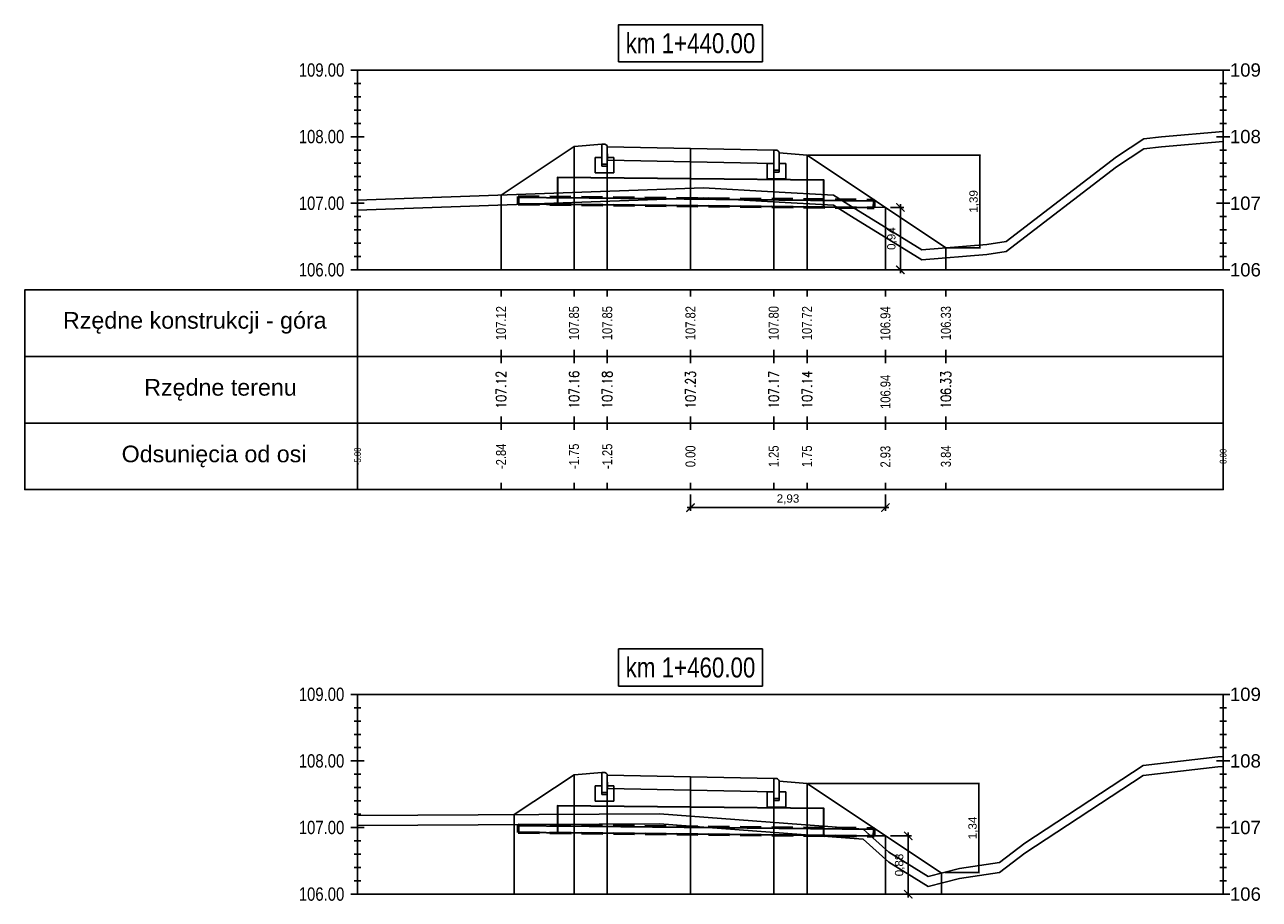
# Model space of a CAD drawing. Extents: x 7537626 to 7538805, y 5722894 to 5725486.
# Tile 71 of 90: x 7538541 to 7538560, y 5725469 to 5725482. Entities that reach past the tile are written whole.
import ezdxf

# ---------------------------------------------------------------- set-up
doc = ezdxf.new("R2010")
doc.units = 0
doc.header["$PDMODE"] = 35
doc.header["$PDSIZE"] = 0.3
doc.linetypes.add('HIDDEN', pattern=[9.525, 6.35, -3.175])
for name, color, linetype in [('C-DROGI-PROFILE', 7, 'Continuous'), ('C-DROGI-PROFILE-ETYKIETY', 7, 'Continuous'), ('C-DROGI-PRZEKROJE-ETYKIETY', 7, 'Continuous'), ('C-POPRZECZKA-przekrój', 2, 'Continuous'), ('C-POPRZECZKA-widok', 1, 'Continuous')]:
    doc.layers.add(name, color=color, linetype=linetype)
for name, color, linetype, true_color in [('C-humus', 7, 'Continuous', 0x003df5), ('C-Teren', 7, 'Continuous', 0x005716), ('poprzeczki', 7, 'Continuous', 0x0000d6)]:
    doc.layers.add(name, color=color, linetype=linetype, true_color=true_color)
doc.layers.add('Pom-plan', color=4, linetype='Continuous', plot=False)
doc.styles.add('2mm08', font='arial.ttf', dxfattribs={"width": 0.8})
doc.styles.add('opis_50', font='arial.ttf', dxfattribs={"height": 0.125})
doc.styles.get("Standard").update_dxf_attribs({"font": 'arial.ttf'})
doc.dimstyles.new('OPIS_50', dxfattribs={"dimscale": 0.5, "dimtxt": 0.125, "dimasz": 0.25, "dimexe": 0.1, "dimexo": 0.15, "dimgap": 0.1, "dimtad": 1, "dimzin": 0, "dimtxsty": 'opis_50', "dimblk": 'ARCHTICK', "dimcen": 0.15, "dimdle": 0.1, "dimaunit": 2, "dimadec": 4, "dimazin": 0, "dimtfac": 1, "dimtmove": 0, "dimatfit": 3, "dimfxl": 1, "dimarcsym": 0})

# ---------------------------------------------------------------- blocks, each defined once
blk = doc.blocks.new('_ArchTick')
at = {"color": 0, "linetype": 'ByBlock', "const_width": 0.15}
blk.add_lwpolyline([(-0.5, -0.5), (0.5, 0.5)], dxfattribs=at)
blk = doc.blocks.new('*D14')
at = {"layer": 'Defpoints', "color": 0, "transparency": 16777216}
for p in [(7538553.225, 5725479.76), (7538555.311, 5725478.369), (7538555.822, 5725478.369)]:
    blk.add_point(p, dxfattribs=at)
at = {"layer": 'poprzeczki', "color": 0, "lineweight": -2, "transparency": 16777216}
for p, q in [((7538553.24, 5725479.76), (7538555.832, 5725479.76)), ((7538555.822, 5725479.77), (7538555.822, 5725478.359)), ((7538555.326, 5725478.369), (7538555.832, 5725478.369))]:
    blk.add_line(p, q, dxfattribs=at)
at = {"layer": 'poprzeczki', "color": 0, "lineweight": -2, "transparency": 16777216, "xscale": 0.025, "yscale": 0.025, "zscale": 0.025}
for p, rotation in [((7538555.822, 5725479.76), 90), ((7538555.822, 5725478.369), 270)]:
    blk.add_blockref('_ArchTick', p, dxfattribs=dict(at, rotation=rotation))
at = {"layer": 'poprzeczki', "color": 0, "transparency": 16777216, "insert": (7538555.737, 5725479.064), "char_height": 0.125, "attachment_point": 5, "rotation": 90, "style": 'opis_50'}
blk.add_mtext('1,39', dxfattribs=at)
blk = doc.blocks.new('*D15')
at = {"layer": 'Defpoints', "color": 0, "transparency": 16777216}
for p in [(7538553.225, 5725470.323), (7538555.278, 5725468.988), (7538555.807, 5725468.988)]:
    blk.add_point(p, dxfattribs=at)
at = {"layer": 'poprzeczki', "color": 0, "lineweight": -2, "transparency": 16777216}
for p, q in [((7538553.24, 5725470.323), (7538555.817, 5725470.323)), ((7538555.807, 5725470.333), (7538555.807, 5725468.978)), ((7538555.293, 5725468.988), (7538555.817, 5725468.988))]:
    blk.add_line(p, q, dxfattribs=at)
at = {"layer": 'poprzeczki', "color": 0, "lineweight": -2, "transparency": 16777216, "xscale": 0.025, "yscale": 0.025, "zscale": 0.025}
for p, rotation in [((7538555.807, 5725470.323), 90), ((7538555.807, 5725468.988), 270)]:
    blk.add_blockref('_ArchTick', p, dxfattribs=dict(at, rotation=rotation))
at = {"layer": 'poprzeczki', "color": 0, "transparency": 16777216, "insert": (7538555.722, 5725469.655), "char_height": 0.125, "attachment_point": 5, "rotation": 90, "style": 'opis_50'}
blk.add_mtext('1,34', dxfattribs=at)
blk = doc.blocks.new('geokrata')
at = {"layer": 'C-POPRZECZKA-przekrój', "color": 172, "linetype": 'HIDDEN', "lineweight": 50, "ltscale": 0.05, "true_color": 0x0000cc}
for p, q in [((7538464.885, 5725469.743), (7538470.234, 5725469.689)), ((7538464.887, 5725469.627), (7538470.233, 5725469.573))]:
    blk.add_line(p, q, dxfattribs=at)
at = {"layer": 'C-POPRZECZKA-przekrój', "color": 98, "linetype": 'Continuous', "lineweight": 30, "true_color": 0x006100}
for p, q in [((7538464.892, 5725469.735), (7538465.726, 5725469.726)), ((7538464.893, 5725469.635), (7538465.725, 5725469.626)), ((7538469.225, 5725469.591), (7538470.225, 5725469.581))]:
    blk.add_line(p, q, dxfattribs=at)
for points in [[(7538467.479, 5725470.009), (7538465.479, 5725470.029), (7538465.475, 5725469.629), (7538469.475, 5725469.589), (7538469.479, 5725469.989), (7538467.479, 5725470.009), (7538465.479, 5725470.029), (7538465.476, 5725469.729), (7538470.226, 5725469.681)], [(7538464.892, 5725469.735), (7538464.893, 5725469.635)], [(7538470.225, 5725469.581), (7538470.226, 5725469.681)]]:
    blk.add_lwpolyline(points, dxfattribs=at)
at = {"layer": 'C-POPRZECZKA-przekrój', "color": 172, "linetype": 'HIDDEN', "lineweight": 50, "ltscale": 0.05, "true_color": 0x0000cc}
for points in [[(7538464.885, 5725469.743), (7538464.887, 5725469.627)], [(7538470.233, 5725469.573), (7538470.234, 5725469.689)]]:
    blk.add_lwpolyline(points, dxfattribs=at)
blk = doc.blocks.new('*D236')
at = {"layer": 'Defpoints', "color": 0, "transparency": 16777216}
for p in [(7538554.403, 5725478.974), (7538554.403, 5725478.036), (7538554.627, 5725478.036)]:
    blk.add_point(p, dxfattribs=at)
at = {"layer": 'Pom-plan', "color": 0, "lineweight": -2, "transparency": 16777216}
for p, q in [((7538554.478, 5725478.974), (7538554.677, 5725478.974)), ((7538554.627, 5725479.024), (7538554.627, 5725477.986)), ((7538554.478, 5725478.036), (7538554.677, 5725478.036))]:
    blk.add_line(p, q, dxfattribs=at)
at = {"layer": 'Pom-plan', "color": 0, "lineweight": -2, "transparency": 16777216, "xscale": 0.125, "yscale": 0.125, "zscale": 0.125}
for p, rotation in [((7538554.627, 5725478.974), 90), ((7538554.627, 5725478.036), 270)]:
    blk.add_blockref('_ArchTick', p, dxfattribs=dict(at, rotation=rotation))
at = {"layer": 'Pom-plan', "color": 0, "transparency": 16777216, "insert": (7538554.502, 5725478.505), "char_height": 0.125, "attachment_point": 5, "rotation": 90, "style": 'opis_50'}
blk.add_mtext('0,94', dxfattribs=at)
blk = doc.blocks.new('*D237')
at = {"layer": 'Defpoints', "color": 0, "transparency": 16777216}
for p in [(7538551.475, 5725474.736), (7538554.403, 5725474.736), (7538554.403, 5725474.466)]:
    blk.add_point(p, dxfattribs=at)
at = {"layer": 'Pom-plan', "color": 0, "lineweight": -2, "transparency": 16777216}
for p, q in [((7538551.475, 5725474.661), (7538551.475, 5725474.416)), ((7538554.403, 5725474.661), (7538554.403, 5725474.416)), ((7538551.425, 5725474.466), (7538554.453, 5725474.466))]:
    blk.add_line(p, q, dxfattribs=at)
at = {"layer": 'Pom-plan', "color": 0, "lineweight": -2, "transparency": 16777216, "xscale": 0.125, "yscale": 0.125, "zscale": 0.125, "rotation": 180}
blk.add_blockref('_ArchTick', (7538551.475, 5725474.466), dxfattribs=at)
at = {"layer": 'Pom-plan', "color": 0, "lineweight": -2, "transparency": 16777216, "xscale": 0.125, "yscale": 0.125, "zscale": 0.125}
blk.add_blockref('_ArchTick', (7538554.403, 5725474.466), dxfattribs=at)
at = {"layer": 'Pom-plan', "color": 0, "transparency": 16777216, "insert": (7538552.939, 5725474.591), "char_height": 0.125, "attachment_point": 5, "style": 'opis_50'}
blk.add_mtext('2,93', dxfattribs=at)
blk = doc.blocks.new('*D238')
at = {"layer": 'Defpoints', "color": 0, "transparency": 16777216}
for p in [(7538554.403, 5725469.537), (7538554.744, 5725469.537), (7538554.403, 5725468.661)]:
    blk.add_point(p, dxfattribs=at)
at = {"layer": 'Pom-plan', "color": 0, "lineweight": -2, "transparency": 16777216}
for p, q in [((7538554.478, 5725469.537), (7538554.794, 5725469.537)), ((7538554.744, 5725468.611), (7538554.744, 5725469.587)), ((7538554.478, 5725468.661), (7538554.794, 5725468.661))]:
    blk.add_line(p, q, dxfattribs=at)
at = {"layer": 'Pom-plan', "color": 0, "lineweight": -2, "transparency": 16777216, "xscale": 0.125, "yscale": 0.125, "zscale": 0.125}
for p, rotation in [((7538554.744, 5725469.537), 90), ((7538554.744, 5725468.661), 270)]:
    blk.add_blockref('_ArchTick', p, dxfattribs=dict(at, rotation=rotation))
at = {"layer": 'Pom-plan', "color": 0, "transparency": 16777216, "insert": (7538554.619, 5725469.099), "char_height": 0.125, "attachment_point": 5, "rotation": 90, "style": 'opis_50'}
blk.add_mtext('0,88', dxfattribs=at)

msp = doc.modelspace()

# ---------------------------------------------------------------- linework, layer by layer
at = {"layer": 'C-DROGI-PROFILE', "color": 7, "linetype": 'Continuous', "lineweight": -3}
for p, q in [((7538548.63, 5725477.736), (7538548.63, 5725477.636)), ((7538549.725, 5725477.736), (7538549.725, 5725477.636)), ((7538550.225, 5725477.736), (7538550.225, 5725477.636)), ((7538551.475, 5725477.736), (7538551.475, 5725477.636)), ((7538552.725, 5725477.736), (7538552.725, 5725477.636)), ((7538553.225, 5725477.736), (7538553.225, 5725477.636)), ((7538554.403, 5725477.736), (7538554.403, 5725477.636)), ((7538555.311, 5725477.736), (7538555.311, 5725477.636)), ((7538548.63, 5725476.736), (7538548.63, 5725476.836)), ((7538549.725, 5725476.736), (7538549.725, 5725476.836)), ((7538550.225, 5725476.736), (7538550.225, 5725476.836)), ((7538551.475, 5725476.736), (7538551.475, 5725476.836)), ((7538552.725, 5725476.736), (7538552.725, 5725476.836)), ((7538553.225, 5725476.736), (7538553.225, 5725476.836)), ((7538554.403, 5725476.736), (7538554.403, 5725476.836)), ((7538555.311, 5725476.736), (7538555.311, 5725476.836)), ((7538548.63, 5725476.736), (7538548.63, 5725476.636)), ((7538549.725, 5725476.736), (7538549.725, 5725476.636)), ((7538550.225, 5725476.736), (7538550.225, 5725476.636)), ((7538551.475, 5725476.736), (7538551.475, 5725476.636)), ((7538552.725, 5725476.736), (7538552.725, 5725476.636)), ((7538553.225, 5725476.736), (7538553.225, 5725476.636)), ((7538554.403, 5725476.736), (7538554.403, 5725476.636)), ((7538555.311, 5725476.736), (7538555.311, 5725476.636)), ((7538548.63, 5725475.736), (7538548.63, 5725475.836)), ((7538549.725, 5725475.736), (7538549.725, 5725475.836)), ((7538550.225, 5725475.736), (7538550.225, 5725475.836)), ((7538551.475, 5725475.736), (7538551.475, 5725475.836)), ((7538552.725, 5725475.736), (7538552.725, 5725475.836)), ((7538553.225, 5725475.736), (7538553.225, 5725475.836)), ((7538554.403, 5725475.736), (7538554.403, 5725475.836)), ((7538555.311, 5725475.736), (7538555.311, 5725475.836)), ((7538548.63, 5725475.736), (7538548.63, 5725475.636)), ((7538549.725, 5725475.736), (7538549.725, 5725475.636)), ((7538550.225, 5725475.736), (7538550.225, 5725475.636)), ((7538551.475, 5725475.736), (7538551.475, 5725475.636)), ((7538552.725, 5725475.736), (7538552.725, 5725475.636)), ((7538553.225, 5725475.736), (7538553.225, 5725475.636)), ((7538554.403, 5725475.736), (7538554.403, 5725475.636)), ((7538555.311, 5725475.736), (7538555.311, 5725475.636)), ((7538548.63, 5725474.736), (7538548.63, 5725474.836)), ((7538549.725, 5725474.736), (7538549.725, 5725474.836)), ((7538550.225, 5725474.736), (7538550.225, 5725474.836)), ((7538551.475, 5725474.736), (7538551.475, 5725474.836)), ((7538552.725, 5725474.736), (7538552.725, 5725474.836)), ((7538553.225, 5725474.736), (7538553.225, 5725474.836)), ((7538554.403, 5725474.736), (7538554.403, 5725474.836)), ((7538555.311, 5725474.736), (7538555.311, 5725474.836))]:
    msp.add_line(p, q, dxfattribs=at)
at = {"layer": 'C-DROGI-PROFILE', "color": 1, "linetype": 'Continuous', "lineweight": -3}
for points in [[(7538546.475, 5725476.736), (7538546.475, 5725477.736), (7538541.475, 5725477.736), (7538541.475, 5725476.736)], [(7538546.475, 5725476.736), (7538559.475, 5725476.736), (7538559.475, 5725477.736), (7538546.475, 5725477.736)], [(7538546.475, 5725475.736), (7538546.475, 5725476.736), (7538541.475, 5725476.736), (7538541.475, 5725475.736)], [(7538546.475, 5725475.736), (7538559.475, 5725475.736), (7538559.475, 5725476.736), (7538546.475, 5725476.736)], [(7538546.475, 5725474.736), (7538546.475, 5725475.736), (7538541.475, 5725475.736), (7538541.475, 5725474.736)], [(7538546.475, 5725474.736), (7538559.475, 5725474.736), (7538559.475, 5725475.736), (7538546.475, 5725475.736)]]:
    msp.add_3dface(points, dxfattribs=at)
at = {"layer": 'C-DROGI-PRZEKROJE-ETYKIETY', "color": 1, "linetype": 'Continuous', "lineweight": -3}
for p, q in [((7538549.725, 5725479.89), (7538549.725, 5725478.036)), ((7538550.225, 5725479.883), (7538550.225, 5725478.036)), ((7538551.475, 5725479.858), (7538551.475, 5725478.036)), ((7538552.725, 5725479.833), (7538552.725, 5725478.036)), ((7538553.225, 5725479.76), (7538553.225, 5725478.036)), ((7538548.63, 5725479.16), (7538548.63, 5725478.036)), ((7538555.311, 5725478.369), (7538555.311, 5725478.036)), ((7538549.725, 5725470.453), (7538549.725, 5725468.661)), ((7538550.225, 5725470.447), (7538550.225, 5725468.661)), ((7538551.475, 5725470.422), (7538551.475, 5725468.661)), ((7538552.725, 5725470.397), (7538552.725, 5725468.661)), ((7538553.225, 5725470.323), (7538553.225, 5725468.661)), ((7538548.828, 5725469.855), (7538548.828, 5725468.661)), ((7538555.242, 5725468.978), (7538555.242, 5725468.661))]:
    msp.add_line(p, q, dxfattribs=at)
for points in [[(7538554.403, 5725478.974), (7538554.403, 5725478.036)], [(7538554.403, 5725469.537), (7538554.403, 5725468.661)]]:
    msp.add_lwpolyline(points, dxfattribs=at)
at = {"layer": 'C-humus'}
for p, q in [((7538558.546, 5725479.885), (7538559.475, 5725479.964)), ((7538557.872, 5725479.584), (7538558.285, 5725479.855)), ((7538558.285, 5725479.855), (7538558.546, 5725479.885)), ((7538556.216, 5725478.311), (7538557.872, 5725479.584)), ((7538546.475, 5725478.932), (7538551.67, 5725479.12)), ((7538551.67, 5725479.12), (7538552.717, 5725479.057)), ((7538552.717, 5725479.057), (7538553.623, 5725479.007)), ((7538553.623, 5725479.007), (7538553.895, 5725478.839)), ((7538553.895, 5725478.839), (7538554.949, 5725478.189)), ((7538554.949, 5725478.189), (7538555.924, 5725478.269)), ((7538555.924, 5725478.269), (7538556.216, 5725478.311)), ((7538556.497, 5725469.278), (7538558.271, 5725470.443)), ((7538558.271, 5725470.443), (7538559.397, 5725470.573)), ((7538559.397, 5725470.573), (7538559.475, 5725470.579)), ((7538546.475, 5725469.693), (7538551.011, 5725469.716)), ((7538551.011, 5725469.716), (7538554.066, 5725469.486)), ((7538554.066, 5725469.486), (7538554.453, 5725469.144)), ((7538554.453, 5725469.144), (7538555.043, 5725468.778)), ((7538556.117, 5725468.987), (7538556.497, 5725469.278)), ((7538555.513, 5725468.898), (7538556.117, 5725468.987)), ((7538555.043, 5725468.778), (7538555.513, 5725468.898))]:
    msp.add_line(p, q, dxfattribs=at)
at = {"layer": 'C-POPRZECZKA-przekrój', "color": 2, "linetype": 'Continuous', "lineweight": -3}
for p, q in [((7538549.725, 5725479.89), (7538550.145, 5725479.923)), ((7538550.185, 5725479.923), (7538550.145, 5725479.923)), ((7538550.145, 5725479.923), (7538550.145, 5725479.593)), ((7538550.19, 5725479.923), (7538550.185, 5725479.923)), ((7538550.199, 5725479.921), (7538550.19, 5725479.923)), ((7538550.207, 5725479.916), (7538550.199, 5725479.921)), ((7538550.213, 5725479.912), (7538550.207, 5725479.916)), ((7538550.218, 5725479.906), (7538550.213, 5725479.912)), ((7538550.222, 5725479.899), (7538550.218, 5725479.906)), ((7538550.224, 5725479.891), (7538550.222, 5725479.899)), ((7538550.225, 5725479.883), (7538550.224, 5725479.891)), ((7538548.63, 5725479.16), (7538549.725, 5725479.89)), ((7538550.045, 5725479.493), (7538550.045, 5725479.723)), ((7538550.045, 5725479.723), (7538550.145, 5725479.723)), ((7538550.145, 5725479.723), (7538550.145, 5725479.623)), ((7538550.225, 5725479.883), (7538551.475, 5725479.858)), ((7538550.225, 5725479.883), (7538550.226, 5725479.683)), ((7538550.225, 5725479.593), (7538550.225, 5725479.883)), ((7538550.225, 5725479.883), (7538550.225, 5725479.723)), ((7538550.225, 5725479.723), (7538550.325, 5725479.723)), ((7538550.325, 5725479.723), (7538550.325, 5725479.493)), ((7538551.475, 5725479.658), (7538551.475, 5725479.858)), ((7538551.475, 5725479.858), (7538552.725, 5725479.833)), ((7538552.725, 5725479.833), (7538552.724, 5725479.633)), ((7538552.765, 5725479.833), (7538552.725, 5725479.833)), ((7538552.725, 5725479.833), (7538552.725, 5725479.503)), ((7538552.77, 5725479.833), (7538552.765, 5725479.833)), ((7538552.779, 5725479.831), (7538552.77, 5725479.833)), ((7538552.787, 5725479.826), (7538552.779, 5725479.831)), ((7538552.793, 5725479.822), (7538552.787, 5725479.826)), ((7538552.798, 5725479.816), (7538552.793, 5725479.822)), ((7538552.802, 5725479.809), (7538552.798, 5725479.816)), ((7538552.804, 5725479.801), (7538552.802, 5725479.809)), ((7538552.805, 5725479.793), (7538552.804, 5725479.801)), ((7538552.805, 5725479.503), (7538552.805, 5725479.793)), ((7538552.805, 5725479.793), (7538552.805, 5725479.633)), ((7538552.805, 5725479.793), (7538553.225, 5725479.76)), ((7538553.225, 5725479.76), (7538555.311, 5725478.369)), ((7538550.145, 5725479.623), (7538550.225, 5725479.623)), ((7538550.145, 5725479.593), (7538550.225, 5725479.593)), ((7538550.226, 5725479.683), (7538551.475, 5725479.658)), ((7538551.475, 5725479.658), (7538552.724, 5725479.633)), ((7538552.625, 5725479.403), (7538552.625, 5725479.633)), ((7538552.625, 5725479.633), (7538552.725, 5725479.633)), ((7538552.725, 5725479.633), (7538552.725, 5725479.533)), ((7538552.725, 5725479.533), (7538552.805, 5725479.533)), ((7538552.805, 5725479.633), (7538552.905, 5725479.633)), ((7538552.905, 5725479.633), (7538552.905, 5725479.403)), ((7538550.325, 5725479.493), (7538550.045, 5725479.493)), ((7538552.905, 5725479.403), (7538552.625, 5725479.403)), ((7538552.725, 5725479.503), (7538552.805, 5725479.503)), ((7538548.828, 5725469.855), (7538549.725, 5725470.453)), ((7538549.725, 5725470.453), (7538550.145, 5725470.487)), ((7538550.185, 5725470.487), (7538550.145, 5725470.487)), ((7538550.145, 5725470.487), (7538550.145, 5725470.157)), ((7538550.19, 5725470.486), (7538550.185, 5725470.487)), ((7538550.199, 5725470.484), (7538550.19, 5725470.486)), ((7538550.207, 5725470.48), (7538550.199, 5725470.484)), ((7538550.213, 5725470.475), (7538550.207, 5725470.48)), ((7538550.218, 5725470.47), (7538550.213, 5725470.475)), ((7538550.222, 5725470.462), (7538550.218, 5725470.47)), ((7538550.224, 5725470.454), (7538550.222, 5725470.462)), ((7538550.225, 5725470.447), (7538550.224, 5725470.454)), ((7538550.225, 5725470.447), (7538551.475, 5725470.422)), ((7538550.225, 5725470.447), (7538550.226, 5725470.247)), ((7538550.225, 5725470.157), (7538550.225, 5725470.447)), ((7538550.225, 5725470.447), (7538550.225, 5725470.287)), ((7538550.045, 5725470.057), (7538550.045, 5725470.287)), ((7538550.045, 5725470.287), (7538550.145, 5725470.287)), ((7538550.145, 5725470.287), (7538550.145, 5725470.187)), ((7538550.225, 5725470.287), (7538550.325, 5725470.287)), ((7538550.325, 5725470.287), (7538550.325, 5725470.057)), ((7538551.475, 5725470.222), (7538551.475, 5725470.422)), ((7538551.475, 5725470.422), (7538552.725, 5725470.397)), ((7538552.725, 5725470.397), (7538552.724, 5725470.197)), ((7538552.765, 5725470.397), (7538552.725, 5725470.397)), ((7538552.725, 5725470.397), (7538552.725, 5725470.067)), ((7538552.77, 5725470.396), (7538552.765, 5725470.397)), ((7538552.779, 5725470.394), (7538552.77, 5725470.396)), ((7538552.787, 5725470.39), (7538552.779, 5725470.394)), ((7538552.793, 5725470.385), (7538552.787, 5725470.39)), ((7538552.798, 5725470.38), (7538552.793, 5725470.385)), ((7538552.802, 5725470.372), (7538552.798, 5725470.38)), ((7538552.804, 5725470.364), (7538552.802, 5725470.372)), ((7538552.805, 5725470.357), (7538552.804, 5725470.364)), ((7538552.805, 5725470.067), (7538552.805, 5725470.357)), ((7538552.805, 5725470.357), (7538552.805, 5725470.197)), ((7538552.805, 5725470.357), (7538553.225, 5725470.323)), ((7538553.225, 5725470.323), (7538555.242, 5725468.978)), ((7538550.145, 5725470.187), (7538550.225, 5725470.187)), ((7538550.145, 5725470.157), (7538550.225, 5725470.157)), ((7538550.226, 5725470.247), (7538551.475, 5725470.222)), ((7538551.475, 5725470.222), (7538552.724, 5725470.197)), ((7538552.625, 5725469.967), (7538552.625, 5725470.197)), ((7538552.625, 5725470.197), (7538552.725, 5725470.197)), ((7538552.725, 5725470.197), (7538552.725, 5725470.097)), ((7538552.725, 5725470.097), (7538552.805, 5725470.097)), ((7538552.725, 5725470.067), (7538552.805, 5725470.067)), ((7538552.805, 5725470.197), (7538552.905, 5725470.197)), ((7538552.905, 5725470.197), (7538552.905, 5725469.967)), ((7538550.325, 5725470.057), (7538550.045, 5725470.057)), ((7538552.905, 5725469.967), (7538552.625, 5725469.967))]:
    msp.add_line(p, q, dxfattribs=at)
at = {"layer": 'C-POPRZECZKA-przekrój'}
for points in [[(7538554.225, 5725478.976), (7538554.403, 5725478.974)], [(7538554.225, 5725469.539), (7538554.403, 5725469.537)]]:
    msp.add_lwpolyline(points, dxfattribs=at)
at = {"layer": 'C-POPRZECZKA-widok', "color": 1, "linetype": 'Continuous', "lineweight": -3}
for p, q in [((7538546.375, 5725481.036), (7538559.575, 5725481.036)), ((7538546.475, 5725478.036), (7538546.475, 5725481.036)), ((7538559.475, 5725478.036), (7538559.475, 5725481.036)), ((7538546.425, 5725480.836), (7538546.525, 5725480.836)), ((7538559.425, 5725480.836), (7538559.525, 5725480.836)), ((7538546.425, 5725480.636), (7538546.525, 5725480.636)), ((7538559.425, 5725480.636), (7538559.525, 5725480.636)), ((7538546.425, 5725480.436), (7538546.525, 5725480.436)), ((7538559.425, 5725480.436), (7538559.525, 5725480.436)), ((7538546.425, 5725480.236), (7538546.525, 5725480.236)), ((7538559.425, 5725480.236), (7538559.525, 5725480.236)), ((7538546.375, 5725480.036), (7538546.575, 5725480.036)), ((7538546.425, 5725480.036), (7538546.525, 5725480.036)), ((7538559.375, 5725480.036), (7538559.575, 5725480.036)), ((7538559.425, 5725480.036), (7538559.525, 5725480.036)), ((7538546.425, 5725479.836), (7538546.525, 5725479.836)), ((7538559.425, 5725479.836), (7538559.525, 5725479.836)), ((7538546.425, 5725479.636), (7538546.525, 5725479.636)), ((7538559.425, 5725479.636), (7538559.525, 5725479.636)), ((7538546.425, 5725479.436), (7538546.525, 5725479.436)), ((7538559.425, 5725479.436), (7538559.525, 5725479.436)), ((7538546.425, 5725479.236), (7538546.525, 5725479.236)), ((7538559.425, 5725479.236), (7538559.525, 5725479.236)), ((7538546.375, 5725479.036), (7538546.575, 5725479.036)), ((7538546.425, 5725479.036), (7538546.525, 5725479.036)), ((7538559.375, 5725479.036), (7538559.575, 5725479.036)), ((7538559.425, 5725479.036), (7538559.525, 5725479.036)), ((7538546.425, 5725478.836), (7538546.525, 5725478.836)), ((7538559.425, 5725478.836), (7538559.525, 5725478.836)), ((7538546.425, 5725478.636), (7538546.525, 5725478.636)), ((7538559.425, 5725478.636), (7538559.525, 5725478.636)), ((7538546.425, 5725478.436), (7538546.525, 5725478.436)), ((7538559.425, 5725478.436), (7538559.525, 5725478.436)), ((7538546.425, 5725478.236), (7538546.525, 5725478.236)), ((7538559.425, 5725478.236), (7538559.525, 5725478.236)), ((7538546.375, 5725478.036), (7538559.575, 5725478.036)), ((7538546.375, 5725471.661), (7538559.575, 5725471.661)), ((7538546.475, 5725468.661), (7538546.475, 5725471.661)), ((7538559.475, 5725468.661), (7538559.475, 5725471.661)), ((7538546.425, 5725471.461), (7538546.525, 5725471.461)), ((7538559.425, 5725471.461), (7538559.525, 5725471.461)), ((7538546.425, 5725471.261), (7538546.525, 5725471.261)), ((7538559.425, 5725471.261), (7538559.525, 5725471.261)), ((7538546.425, 5725471.061), (7538546.525, 5725471.061)), ((7538559.425, 5725471.061), (7538559.525, 5725471.061)), ((7538546.425, 5725470.861), (7538546.525, 5725470.861)), ((7538559.425, 5725470.861), (7538559.525, 5725470.861)), ((7538546.375, 5725470.661), (7538546.575, 5725470.661)), ((7538546.425, 5725470.661), (7538546.525, 5725470.661)), ((7538559.375, 5725470.661), (7538559.575, 5725470.661)), ((7538559.425, 5725470.661), (7538559.525, 5725470.661)), ((7538546.425, 5725470.461), (7538546.525, 5725470.461)), ((7538559.425, 5725470.461), (7538559.525, 5725470.461)), ((7538546.425, 5725470.261), (7538546.525, 5725470.261)), ((7538559.425, 5725470.261), (7538559.525, 5725470.261)), ((7538546.425, 5725470.061), (7538546.525, 5725470.061)), ((7538559.425, 5725470.061), (7538559.525, 5725470.061)), ((7538546.425, 5725469.861), (7538546.525, 5725469.861)), ((7538559.425, 5725469.861), (7538559.525, 5725469.861)), ((7538546.375, 5725469.661), (7538546.575, 5725469.661)), ((7538546.425, 5725469.661), (7538546.525, 5725469.661)), ((7538559.375, 5725469.661), (7538559.575, 5725469.661)), ((7538559.425, 5725469.661), (7538559.525, 5725469.661)), ((7538546.425, 5725469.461), (7538546.525, 5725469.461)), ((7538559.425, 5725469.461), (7538559.525, 5725469.461)), ((7538546.425, 5725469.261), (7538546.525, 5725469.261)), ((7538559.425, 5725469.261), (7538559.525, 5725469.261)), ((7538546.425, 5725469.061), (7538546.525, 5725469.061)), ((7538559.425, 5725469.061), (7538559.525, 5725469.061)), ((7538546.425, 5725468.861), (7538546.525, 5725468.861)), ((7538559.425, 5725468.861), (7538559.525, 5725468.861)), ((7538546.375, 5725468.661), (7538559.575, 5725468.661))]:
    msp.add_line(p, q, dxfattribs=at)
at = {"layer": 'C-POPRZECZKA-widok', "color": 3, "linetype": 'Continuous', "lineweight": -3}
for points in [[(7538550.395, 5725481.161), (7538552.555, 5725481.161), (7538552.555, 5725481.718), (7538550.395, 5725481.718)], [(7538550.395, 5725471.786), (7538552.555, 5725471.786), (7538552.555, 5725472.343), (7538550.395, 5725472.343)]]:
    msp.add_3dface(points, dxfattribs=at)
at = {"layer": 'C-Teren'}
for p, q in [((7538558.546, 5725480.035), (7538559.475, 5725480.114)), ((7538557.872, 5725479.734), (7538558.285, 5725480.005)), ((7538558.285, 5725480.005), (7538558.546, 5725480.035)), ((7538556.216, 5725478.461), (7538557.872, 5725479.734)), ((7538546.475, 5725479.082), (7538551.67, 5725479.27)), ((7538551.67, 5725479.27), (7538552.717, 5725479.207)), ((7538552.717, 5725479.207), (7538553.623, 5725479.157)), ((7538553.623, 5725479.157), (7538553.895, 5725478.989)), ((7538553.895, 5725478.989), (7538554.949, 5725478.339)), ((7538554.949, 5725478.339), (7538555.924, 5725478.419)), ((7538555.924, 5725478.419), (7538556.216, 5725478.461)), ((7538558.271, 5725470.593), (7538559.397, 5725470.723)), ((7538559.397, 5725470.723), (7538559.475, 5725470.729)), ((7538556.497, 5725469.428), (7538558.271, 5725470.593)), ((7538546.475, 5725469.843), (7538551.011, 5725469.866)), ((7538551.011, 5725469.866), (7538554.066, 5725469.636)), ((7538554.066, 5725469.636), (7538554.453, 5725469.294)), ((7538556.117, 5725469.137), (7538556.497, 5725469.428)), ((7538554.453, 5725469.294), (7538555.043, 5725468.928)), ((7538555.513, 5725469.048), (7538556.117, 5725469.137)), ((7538555.043, 5725468.928), (7538555.513, 5725469.048))]:
    msp.add_line(p, q, dxfattribs=at)

# ---------------------------------------------------------------- block references
at = {"layer": 'C-POPRZECZKA-przekrój'}
for p in [(84, 9.394), (84, -0.042)]:
    msp.add_blockref('geokrata', p, dxfattribs=at)

# ---------------------------------------------------------------- texts
at = {"layer": 'C-DROGI-PROFILE', "color": 2}
for s, p in [('Rzędne konstrukcji - góra', (7538542.05, 5725477.153)), ('Rzędne terenu', (7538543.27, 5725476.147)), ('Odsunięcia od osi', (7538542.931, 5725475.147))]:
    msp.add_text(s, height=0.25, dxfattribs=at).set_placement(p)
at = {"layer": 'C-DROGI-PROFILE-ETYKIETY', "color": 1, "style": '2mm08', "width": 0.8}
for s, p in [('106.94', (7538554.477, 5725476.975)), ('106.94', (7538554.478, 5725475.948)), ('2.93', (7538554.477, 5725475.068))]:
    msp.add_text(s, height=0.15, rotation=90, dxfattribs=at).set_placement(p)
at = {"layer": 'C-DROGI-PROFILE-ETYKIETY', "color": 1, "linetype": 'Continuous', "lineweight": -3, "char_height": 0.15, "attachment_point": 5, "rotation": 90, "style": '2mm08'}
for s, insert in [('107.12', (7538548.63, 5725477.236)), ('107.85', (7538549.725, 5725477.236)), ('107.85', (7538550.225, 5725477.236)), ('107.82', (7538551.475, 5725477.236)), ('107.80', (7538552.725, 5725477.236)), ('107.72', (7538553.225, 5725477.236)), ('106.33', (7538555.311, 5725477.236)), ('{\\Fsimplex.shx|c238;107.12}', (7538548.63, 5725476.236)), ('{\\Fsimplex.shx|c238;107.16}', (7538549.725, 5725476.236)), ('{\\Fsimplex.shx|c238;107.18}', (7538550.225, 5725476.236)), ('{\\Fsimplex.shx|c238;107.23}', (7538551.475, 5725476.236)), ('{\\Fsimplex.shx|c238;107.17}', (7538552.725, 5725476.236)), ('{\\Fsimplex.shx|c238;107.14}', (7538553.225, 5725476.236)), ('{\\Fsimplex.shx|c238;106.33}', (7538555.311, 5725476.236)), ('-2.84', (7538548.63, 5725475.236)), ('-1.75', (7538549.725, 5725475.236)), ('-1.25', (7538550.225, 5725475.236)), ('0.00', (7538551.475, 5725475.236)), ('1.25', (7538552.725, 5725475.236)), ('1.75', (7538553.225, 5725475.236)), ('3.84', (7538555.311, 5725475.236))]:
    msp.add_mtext(s, dxfattribs=dict(at, insert=insert))
at = {"layer": 'C-DROGI-PROFILE-ETYKIETY', "color": 7, "linetype": 'Continuous', "lineweight": -3, "char_height": 0.1, "attachment_point": 5, "rotation": 90, "style": '2mm08'}
for s, insert in [('-5.00', (7538546.475, 5725475.236)), ('8.00', (7538559.475, 5725475.236))]:
    msp.add_mtext(s, dxfattribs=dict(at, insert=insert))
at = {"layer": 'C-POPRZECZKA-widok', "color": 3, "linetype": 'Continuous', "lineweight": -3, "char_height": 0.3, "attachment_point": 8, "style": '2mm08'}
for s, insert in [('km 1+440.00', (7538551.475, 5725481.286)), ('km 1+460.00', (7538551.475, 5725471.911))]:
    msp.add_mtext(s, dxfattribs=dict(at, insert=insert))
at = {"layer": 'C-POPRZECZKA-widok', "color": 1, "linetype": 'Continuous', "lineweight": -3, "char_height": 0.2, "attachment_point": 6, "style": '2mm08'}
for s, insert in [('109.00', (7538546.275, 5725481.036)), ('108.00', (7538546.275, 5725480.036)), ('107.00', (7538546.275, 5725479.036)), ('106.00', (7538546.275, 5725478.036)), ('109.00', (7538546.275, 5725471.661)), ('108.00', (7538546.275, 5725470.661)), ('107.00', (7538546.275, 5725469.661)), ('106.00', (7538546.275, 5725468.661))]:
    msp.add_mtext(s, dxfattribs=dict(at, insert=insert))
at = {"layer": 'C-POPRZECZKA-widok', "color": 1, "linetype": 'Continuous', "lineweight": -3, "char_height": 0.2, "attachment_point": 4}
for s, insert in [('109', (7538559.575, 5725481.036)), ('108', (7538559.575, 5725480.036)), ('107', (7538559.575, 5725479.036)), ('106', (7538559.575, 5725478.036)), ('109', (7538559.575, 5725471.661)), ('108', (7538559.575, 5725470.661)), ('107', (7538559.575, 5725469.661)), ('106', (7538559.575, 5725468.661))]:
    msp.add_mtext(s, dxfattribs=dict(at, insert=insert))

# ---------------------------------------------------------------- dimensions: what is measured, and where the dimension line sits
at = {"layer": 'Pom-plan'}
for base, p1, p2, picture, middle in [((7538554.627, 5725478.036), (7538554.403, 5725478.974), (7538554.403, 5725478.036), '*D236', (7538554.502, 5725478.505)), ((7538554.744, 5725469.537), (7538554.403, 5725468.661), (7538554.403, 5725469.537), '*D238', (7538554.619, 5725469.099))]:
    dim = msp.add_linear_dim(base=base, p1=p1, p2=p2, angle=90, dimstyle='OPIS_50', dxfattribs=at)
    dim.commit()
    dim.dimension.update_dxf_attribs({"geometry": picture, "text_midpoint": middle})
dim = msp.add_linear_dim(base=(7538554.403, 5725474.466), p1=(7538551.475, 5725474.736), p2=(7538554.403, 5725474.736), dimstyle='OPIS_50', dxfattribs=at)
dim.commit()
dim.dimension.update_dxf_attribs({"geometry": '*D237', "text_midpoint": (7538552.939, 5725474.591)})
at = {"layer": 'poprzeczki'}
for base, p1, p2, picture, middle in [((7538555.822, 5725478.369), (7538553.225, 5725479.76), (7538555.311, 5725478.369), '*D14', (7538555.737, 5725479.064)), ((7538555.8073, 5725468.9878), (7538553.2249, 5725470.3231), (7538555.2781, 5725468.9878), '*D15', (7538555.7222, 5725469.6555))]:
    dim = msp.add_linear_dim(base=base, p1=p1, p2=p2, angle=90, dimstyle='OPIS_50', override={"dimscale": 0.1}, dxfattribs=at)
    dim.commit()
    dim.dimension.update_dxf_attribs({"geometry": picture, "text_midpoint": middle})

doc.saveas('drawing.dxf')
